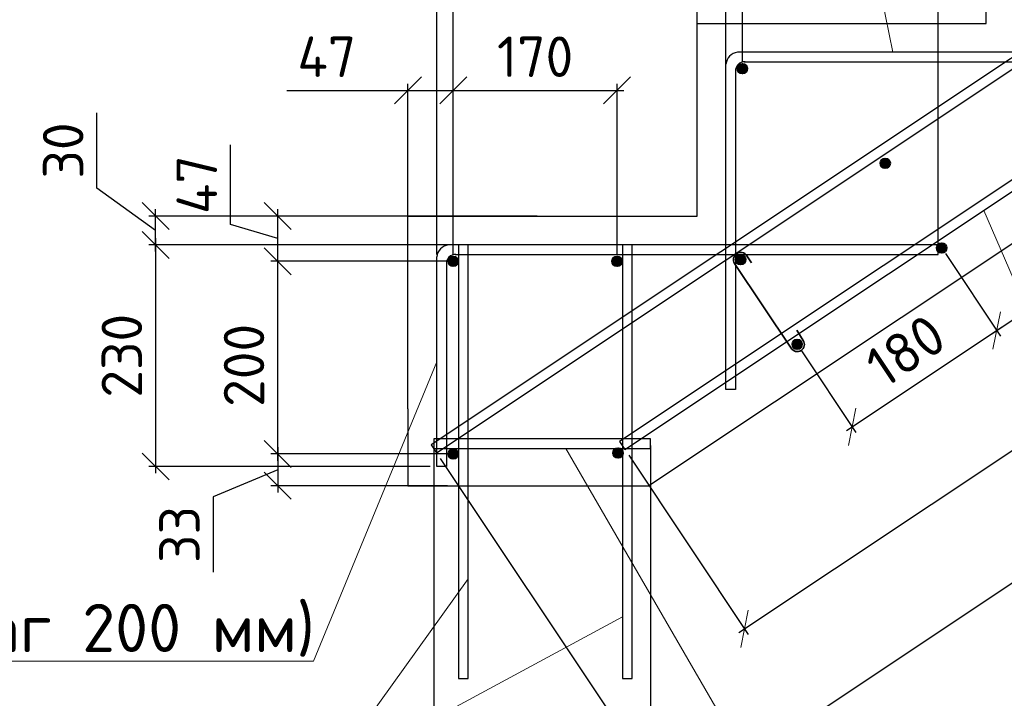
# Model space of a CAD drawing. Header units: millimetres. Extents: x 125896 to 2572636, y -120305 to 130347.
# Tile 9 of 256: x 296009 to 301118, y -115105 to -111582. Entities that reach past the tile are written whole.
import ezdxf

# ---------------------------------------------------------------- set-up
doc = ezdxf.new("R2010")
doc.units = ezdxf.units.MM
doc.linetypes.add('CENTER', pattern=[2, 1.25, -0.25, 0.25, -0.25])
for name, color, linetype, lineweight in [('Арматура', 152, 'Continuous', 40), ('ОСИ', 7, 'CENTER', 15), ('Основная 0.35', 200, 'Continuous', 35), ('Столовая Двери и окна', 7, 'Continuous', 15), ('ТЕКСТ', 7, 'Continuous', 15)]:
    doc.layers.add(name, color=color, linetype=linetype, lineweight=lineweight)
doc.layers.add('Столовая - обозначения', color=7, linetype='Continuous')
doc.styles.add('GOST-2.304_Type-B', font='GOST Common.ttf')
doc.styles.get("Standard").update_dxf_attribs({"font": 'isocpeur.ttf'})
doc.styles.add('ГОСТ', font='isocpeur.ttf')
doc.dimstyles.new('Осевые', dxfattribs={"dimscale": 0.7, "dimtxt": 450, "dimasz": 400, "dimexe": 100, "dimexo": 100, "dimgap": 100, "dimtad": 1, "dimdec": 0, "dimzin": 0, "dimdsep": 46, "dimtxsty": 'Standard', "dimblk": 'OBLIQUE', "dimcen": 9, "dimdle": 100, "dimazin": 0, "dimtm": 1e-09, "dimtfac": 1, "dimtdec": 0, "dimtofl": 0, "dimtmove": 0, "dimatfit": 3, "dimfxl": 1, "dimtolj": 1, "dimtzin": 0, "dimarcsym": 0})

# ---------------------------------------------------------------- blocks, each defined once
blk = doc.blocks.new('_OBLIQUE')
at = {"color": 0, "linetype": 'ByBlock'}
blk.add_line((-0.5, -0.5), (0.5, 0.5), dxfattribs=at)
blk = doc.blocks.new('*D846')
at = {"layer": 'Defpoints', "color": 0, "linetype": 'ByBlock', "lineweight": 20, "ltscale": 13, "transparency": 16777216}
for p in [(297348.2, -112836.3), (298251.1, -112836.3), (298258.6, -113836.3)]:
    blk.add_point(p, dxfattribs=at)
at = {"layer": 'ОСИ', "color": 0, "linetype": 'ByBlock', "lineweight": -2, "ltscale": 13, "transparency": 16777216}
for p, q in [((298216.1, -112836.3), (297313.2, -112836.3)), ((297348.2, -113871.3), (297348.2, -112801.3)), ((298223.6, -113836.3), (297313.2, -113836.3))]:
    blk.add_line(p, q, dxfattribs=at)
at = {"layer": 'ОСИ', "color": 0, "linetype": 'ByBlock', "lineweight": -2, "ltscale": 13, "transparency": 16777216, "xscale": 140, "yscale": 140, "zscale": 140}
for p, rotation in [((297348.2, -112836.3), 90), ((297348.2, -113836.3), 270)]:
    blk.add_blockref('_OBLIQUE', p, dxfattribs=dict(at, rotation=rotation))
at = {"layer": 'ОСИ', "color": 0, "linetype": 'ByBlock', "ltscale": 13, "transparency": 16777216, "insert": (297173.2, -113376.3), "char_height": 210, "attachment_point": 5, "rotation": 90}
blk.add_mtext('\\A1;200', dxfattribs=at)
blk = doc.blocks.new('*D888')
at = {"layer": 'Defpoints', "color": 0, "linetype": 'ByBlock', "lineweight": 20, "ltscale": 13, "transparency": 16777216}
for p in [(297348.2, -112601.3), (298173.6, -112601.3), (298258.6, -112836.3)]:
    blk.add_point(p, dxfattribs=at)
at = {"layer": 'ОСИ', "color": 0, "linetype": 'ByBlock', "lineweight": -2, "ltscale": 13, "transparency": 16777216}
for p, q in [((297103.2, -112645.3), (297103.2, -112232.3)), ((297348.2, -112871.3), (297348.2, -112566.3)), ((298138.6, -112601.3), (297313.2, -112601.3)), ((297348.2, -112718.8), (297103.2, -112645.3)), ((298223.6, -112836.3), (297313.2, -112836.3))]:
    blk.add_line(p, q, dxfattribs=at)
at = {"layer": 'ОСИ', "color": 0, "linetype": 'ByBlock', "lineweight": -2, "ltscale": 13, "transparency": 16777216, "xscale": 140, "yscale": 140, "zscale": 140}
for p, rotation in [((297348.2, -112601.3), 90), ((297348.2, -112836.3), 270)]:
    blk.add_blockref('_OBLIQUE', p, dxfattribs=dict(at, rotation=rotation))
at = {"layer": 'ОСИ', "color": 0, "linetype": 'ByBlock', "ltscale": 13, "transparency": 16777216, "insert": (296928.2, -112438.8), "char_height": 210, "attachment_point": 5, "rotation": 90}
blk.add_mtext('\\A1;47', dxfattribs=at)
blk = doc.blocks.new('*D889')
at = {"layer": 'Defpoints', "color": 0, "linetype": 'ByBlock', "lineweight": 20, "ltscale": 13, "transparency": 16777216}
for p in [(298258.6, -111949.5), (298023.6, -112782.2), (298258.6, -112836.3)]:
    blk.add_point(p, dxfattribs=at)
at = {"layer": 'ОСИ', "color": 0, "linetype": 'ByBlock', "lineweight": -2, "ltscale": 13, "transparency": 16777216}
for p, q in [((298023.6, -112747.2), (298023.6, -111914.5)), ((298258.6, -112801.3), (298258.6, -111914.5)), ((297396, -111949.5), (298023.6, -111949.5)), ((297988.6, -111949.5), (298293.6, -111949.5))]:
    blk.add_line(p, q, dxfattribs=at)
at = {"layer": 'ОСИ', "color": 0, "linetype": 'ByBlock', "lineweight": -2, "ltscale": 13, "transparency": 16777216, "xscale": 140, "yscale": 140, "zscale": 140, "rotation": 180}
blk.add_blockref('_OBLIQUE', (298023.6, -111949.5), dxfattribs=at)
at = {"layer": 'ОСИ', "color": 0, "linetype": 'ByBlock', "lineweight": -2, "ltscale": 13, "transparency": 16777216, "xscale": 140, "yscale": 140, "zscale": 140}
blk.add_blockref('_OBLIQUE', (298258.6, -111949.5), dxfattribs=at)
at = {"layer": 'ОСИ', "color": 0, "linetype": 'ByBlock', "ltscale": 13, "transparency": 16777216, "insert": (297602.5, -111774.5), "char_height": 210, "attachment_point": 5}
blk.add_mtext('\\A1;47', dxfattribs=at)
blk = doc.blocks.new('*D896')
at = {"layer": 'Defpoints', "color": 0, "linetype": 'ByBlock', "lineweight": 20, "ltscale": 13, "transparency": 16777216}
for p in [(298258.6, -110626.5), (299758.6, -111836.3), (298258.6, -112836.3)]:
    blk.add_point(p, dxfattribs=at)
at = {"layer": 'ОСИ', "color": 0, "linetype": 'ByBlock', "lineweight": -2, "ltscale": 13, "transparency": 16777216}
for p, q in [((299793.6, -110626.5), (298223.6, -110626.5)), ((298258.6, -112801.3), (298258.6, -110591.5)), ((299758.6, -111801.3), (299758.6, -110591.5))]:
    blk.add_line(p, q, dxfattribs=at)
at = {"layer": 'ОСИ', "color": 0, "linetype": 'ByBlock', "lineweight": -2, "ltscale": 13, "transparency": 16777216, "xscale": 140, "yscale": 140, "zscale": 140, "rotation": 180}
blk.add_blockref('_OBLIQUE', (298258.6, -110626.5), dxfattribs=at)
at = {"layer": 'ОСИ', "color": 0, "linetype": 'ByBlock', "lineweight": -2, "ltscale": 13, "transparency": 16777216, "xscale": 140, "yscale": 140, "zscale": 140}
blk.add_blockref('_OBLIQUE', (299758.6, -110626.5), dxfattribs=at)
at = {"layer": 'ОСИ', "color": 0, "linetype": 'ByBlock', "ltscale": 13, "transparency": 16777216, "insert": (299008.6, -110451.5), "char_height": 210, "attachment_point": 5}
blk.add_mtext('\\A1;300', dxfattribs=at)
blk = doc.blocks.new('*D897')
at = {"layer": 'Defpoints', "color": 0, "linetype": 'ByBlock', "lineweight": 20, "ltscale": 13, "transparency": 16777216}
for p in [(299108.6, -111949.5), (298258.6, -112836.3), (299108.6, -112836.3)]:
    blk.add_point(p, dxfattribs=at)
at = {"layer": 'ОСИ', "color": 0, "linetype": 'ByBlock', "lineweight": -2, "ltscale": 13, "transparency": 16777216}
for p, q in [((298258.6, -112801.3), (298258.6, -111914.5)), ((299108.6, -112801.3), (299108.6, -111914.5)), ((298223.6, -111949.5), (299143.6, -111949.5))]:
    blk.add_line(p, q, dxfattribs=at)
at = {"layer": 'ОСИ', "color": 0, "linetype": 'ByBlock', "lineweight": -2, "ltscale": 13, "transparency": 16777216, "xscale": 140, "yscale": 140, "zscale": 140, "rotation": 180}
blk.add_blockref('_OBLIQUE', (298258.6, -111949.5), dxfattribs=at)
at = {"layer": 'ОСИ', "color": 0, "linetype": 'ByBlock', "lineweight": -2, "ltscale": 13, "transparency": 16777216, "xscale": 140, "yscale": 140, "zscale": 140}
blk.add_blockref('_OBLIQUE', (299108.6, -111949.5), dxfattribs=at)
at = {"layer": 'ОСИ', "color": 0, "linetype": 'ByBlock', "ltscale": 13, "transparency": 16777216, "insert": (298683.6, -111774.5), "char_height": 210, "attachment_point": 5}
blk.add_mtext('\\A1;170', dxfattribs=at)
blk = doc.blocks.new('*D898')
at = {"layer": 'Defpoints', "color": 0, "linetype": 'ByBlock', "lineweight": 20, "ltscale": 13, "transparency": 16777216}
for p in [(298258.6, -113836.3), (297348.2, -114001.3), (298263.9, -114001.3, -173)]:
    blk.add_point(p, dxfattribs=at)
at = {"layer": 'ОСИ', "color": 0, "linetype": 'ByBlock', "lineweight": -2, "ltscale": 13, "transparency": 16777216}
for p, q in [((297348.2, -113801.3), (297348.2, -114036.3)), ((298223.6, -113836.3), (297313.2, -113836.3)), ((297348.2, -113918.8), (297013.5, -114058.2)), ((298228.9, -114001.3), (297313.2, -114001.3)), ((297013.5, -114058.2), (297013.5, -114450.2))]:
    blk.add_line(p, q, dxfattribs=at)
at = {"layer": 'ОСИ', "color": 0, "linetype": 'ByBlock', "lineweight": -2, "ltscale": 13, "transparency": 16777216, "xscale": 140, "yscale": 140, "zscale": 140}
for p, rotation in [((297348.2, -113836.3), 90), ((297348.2, -114001.3), 270)]:
    blk.add_blockref('_OBLIQUE', p, dxfattribs=dict(at, rotation=rotation))
at = {"layer": 'ОСИ', "color": 0, "linetype": 'ByBlock', "ltscale": 13, "transparency": 16777216, "insert": (296838.5, -114254.2), "char_height": 210, "attachment_point": 5, "rotation": 90}
blk.add_mtext('\\A1;33', dxfattribs=at)
blk = doc.blocks.new('*D899')
at = {"layer": 'Defpoints', "color": 0, "linetype": 'ByBlock', "lineweight": 20, "ltscale": 13, "transparency": 16777216}
for p in [(299523.6, -111354.1), (299523.6, -111915.3), (299673.6, -111915.3)]:
    blk.add_point(p, dxfattribs=at)
at = {"layer": 'ОСИ', "color": 0, "linetype": 'ByBlock', "lineweight": -2, "ltscale": 13, "transparency": 16777216}
for p, q in [((298905.4, -111354.1), (299523.6, -111354.1)), ((299708.6, -111354.1), (299488.6, -111354.1)), ((299523.6, -111880.3), (299523.6, -111319.1)), ((299673.6, -111880.3), (299673.6, -111319.1))]:
    blk.add_line(p, q, dxfattribs=at)
at = {"layer": 'ОСИ', "color": 0, "linetype": 'ByBlock', "lineweight": -2, "ltscale": 13, "transparency": 16777216, "xscale": 140, "yscale": 140, "zscale": 140, "rotation": 180}
blk.add_blockref('_OBLIQUE', (299523.6, -111354.1), dxfattribs=at)
at = {"layer": 'ОСИ', "color": 0, "linetype": 'ByBlock', "lineweight": -2, "ltscale": 13, "transparency": 16777216, "xscale": 140, "yscale": 140, "zscale": 140}
blk.add_blockref('_OBLIQUE', (299673.6, -111354.1), dxfattribs=at)
at = {"layer": 'ОСИ', "color": 0, "linetype": 'ByBlock', "ltscale": 13, "transparency": 16777216, "insert": (299101.4, -111179.1), "char_height": 210, "attachment_point": 5}
blk.add_mtext('\\A1;30', dxfattribs=at)
blk = doc.blocks.new('*D900')
at = {"layer": 'Defpoints', "color": 0, "linetype": 'ByBlock', "lineweight": 20, "ltscale": 13, "transparency": 16777216}
for p in [(296714.5, -112601.3), (298729, -112601.3), (298729, -112751.3)]:
    blk.add_point(p, dxfattribs=at)
at = {"layer": 'ОСИ', "color": 0, "linetype": 'ByBlock', "lineweight": -2, "ltscale": 13, "transparency": 16777216}
for p, q in [((296410.1, -112457.1), (296410.1, -112065.1)), ((296714.5, -112676.3), (296410.1, -112457.1)), ((296714.5, -112786.3), (296714.5, -112566.3)), ((298694, -112601.3), (296679.5, -112601.3)), ((298694, -112751.3), (296679.5, -112751.3))]:
    blk.add_line(p, q, dxfattribs=at)
at = {"layer": 'ОСИ', "color": 0, "linetype": 'ByBlock', "lineweight": -2, "ltscale": 13, "transparency": 16777216, "xscale": 140, "yscale": 140, "zscale": 140}
for p, rotation in [((296714.5, -112601.3), 90), ((296714.5, -112751.3), 270)]:
    blk.add_blockref('_OBLIQUE', p, dxfattribs=dict(at, rotation=rotation))
at = {"layer": 'ОСИ', "color": 0, "linetype": 'ByBlock', "ltscale": 13, "transparency": 16777216, "insert": (296235.1, -112261.1), "char_height": 210, "attachment_point": 5, "rotation": 90}
blk.add_mtext('\\A1;30', dxfattribs=at)
blk = doc.blocks.new('*D901')
at = {"layer": 'Defpoints', "color": 0, "linetype": 'ByBlock', "lineweight": 20, "ltscale": 13, "transparency": 16777216}
for p in [(321040.7, -99219.5, -900), (321660.6, -100149.3), (299149.5, -113813.7, -900)]:
    blk.add_point(p, dxfattribs=at)
at = {"layer": 'ОСИ', "color": 0, "linetype": 'ByBlock', "lineweight": -2, "ltscale": 13, "transparency": 16777216}
for p, q in [((321060.1, -99248.6), (321680, -100178.4)), ((299740.2, -114762.9), (321689.7, -100129.9)), ((299168.9, -113842.8), (299788.7, -114772.6))]:
    blk.add_line(p, q, dxfattribs=at)
at = {"layer": 'ОСИ', "color": 0, "linetype": 'ByBlock', "lineweight": -2, "ltscale": 13, "transparency": 16777216, "xscale": 140, "yscale": 140, "zscale": 140}
for p, rotation in [((321660.6, -100149.3), 33.69006752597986), ((299769.3, -114743.5), 213.6900675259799)]:
    blk.add_blockref('_OBLIQUE', p, dxfattribs=dict(at, rotation=rotation))
at = {"layer": 'ОСИ', "color": 0, "linetype": 'ByBlock', "ltscale": 13, "transparency": 16777216, "insert": (310617.9, -107300.8), "char_height": 210, "attachment_point": 5, "rotation": 33.6901}
blk.add_mtext('\\A1;5262', dxfattribs=at)
blk = doc.blocks.new('*D902')
at = {"layer": 'Defpoints', "color": 0, "linetype": 'ByBlock', "lineweight": 20, "ltscale": 13, "transparency": 16777216}
for p in [(320728.2, -98792.8, -995.9), (321958.5, -100638.3), (298171.3, -113830.7, -995.9)]:
    blk.add_point(p, dxfattribs=at)
at = {"layer": 'ОСИ', "color": 0, "linetype": 'ByBlock', "lineweight": -2, "ltscale": 13, "transparency": 16777216}
for p, q in [((320747.6, -98822), (321977.9, -100667.4)), ((299372.5, -115695.6), (321987.7, -100618.9)), ((298190.8, -113859.9), (299421.1, -115705.3))]:
    blk.add_line(p, q, dxfattribs=at)
at = {"layer": 'ОСИ', "color": 0, "linetype": 'ByBlock', "lineweight": -2, "ltscale": 13, "transparency": 16777216, "xscale": 140, "yscale": 140, "zscale": 140}
for p, rotation in [((321958.5, -100638.3), 33.69006752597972), ((299401.7, -115676.2), 213.6900675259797)]:
    blk.add_blockref('_OBLIQUE', p, dxfattribs=dict(at, rotation=rotation))
at = {"layer": 'ОСИ', "color": 0, "linetype": 'ByBlock', "ltscale": 13, "transparency": 16777216, "insert": (310583, -108011.7), "char_height": 210, "attachment_point": 5, "rotation": 33.6901}
blk.add_mtext('\\A1;5422', dxfattribs=at)
blk = doc.blocks.new('*D903')
at = {"layer": 'Defpoints', "color": 0, "linetype": 'ByBlock', "lineweight": 20, "ltscale": 13, "transparency": 16777216}
for p in [(300792.9, -112767.1, 95.9), (301078.2, -113195.2), (300042.9, -113267.1, 95.9)]:
    blk.add_point(p, dxfattribs=at)
at = {"layer": 'ОСИ', "color": 0, "linetype": 'ByBlock', "lineweight": -2, "ltscale": 13, "transparency": 16777216}
for p, q in [((300812.3, -112796.2), (301097.6, -113224.3)), ((300299.1, -113714.6), (301107.3, -113175.7)), ((300062.3, -113296.2), (300347.6, -113724.3))]:
    blk.add_line(p, q, dxfattribs=at)
at = {"layer": 'ОСИ', "color": 0, "linetype": 'ByBlock', "lineweight": -2, "ltscale": 13, "transparency": 16777216, "xscale": 140, "yscale": 140, "zscale": 140}
for p, rotation in [((301078.2, -113195.2), 33.69006752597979), ((300328.2, -113695.2), 213.6900675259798)]:
    blk.add_blockref('_OBLIQUE', p, dxfattribs=dict(at, rotation=rotation))
at = {"layer": 'ОСИ', "color": 0, "linetype": 'ByBlock', "ltscale": 13, "transparency": 16777216, "insert": (300606.2, -113299.6), "char_height": 210, "attachment_point": 5, "rotation": 33.6901}
blk.add_mtext('\\A1;180', dxfattribs=at)
blk = doc.blocks.new('*D904')
at = {"layer": 'Defpoints', "color": 0, "linetype": 'ByBlock', "lineweight": 20, "ltscale": 13, "transparency": 16777216}
for p in [(301542.9, -112267.1, 95.9), (301828.2, -112695.2), (300792.9, -112767.1, 95.9)]:
    blk.add_point(p, dxfattribs=at)
at = {"layer": 'ОСИ', "color": 0, "linetype": 'ByBlock', "lineweight": -2, "ltscale": 13, "transparency": 16777216}
for p, q in [((301562.3, -112296.2), (301847.6, -112724.3)), ((301049.1, -113214.6), (301857.3, -112675.7)), ((300812.3, -112796.2), (301097.6, -113224.3))]:
    blk.add_line(p, q, dxfattribs=at)
at = {"layer": 'ОСИ', "color": 0, "linetype": 'ByBlock', "lineweight": -2, "ltscale": 13, "transparency": 16777216, "xscale": 140, "yscale": 140, "zscale": 140}
for p, rotation in [((301828.2, -112695.2), 33.69006752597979), ((301078.2, -113195.2), 213.6900675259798)]:
    blk.add_blockref('_OBLIQUE', p, dxfattribs=dict(at, rotation=rotation))
at = {"layer": 'ОСИ', "color": 0, "linetype": 'ByBlock', "ltscale": 13, "transparency": 16777216, "insert": (301356.2, -112799.6), "char_height": 210, "attachment_point": 5, "rotation": 33.6901}
blk.add_mtext('\\A1;180', dxfattribs=at)
blk = doc.blocks.new('*D906')
at = {"layer": 'Defpoints', "color": 0, "linetype": 'ByBlock', "lineweight": 20, "ltscale": 13, "transparency": 16777216}
for p in [(300773.6, -110043.9), (298173.6, -112836.3), (300773.6, -112801.3)]:
    blk.add_point(p, dxfattribs=at)
at = {"layer": 'ОСИ', "color": 0, "linetype": 'ByBlock', "lineweight": -2, "ltscale": 13, "transparency": 16777216}
for p, q in [((298173.6, -112801.3), (298173.6, -110008.9)), ((300773.6, -112766.3), (300773.6, -110008.9)), ((298138.6, -110043.9), (300808.6, -110043.9))]:
    blk.add_line(p, q, dxfattribs=at)
at = {"layer": 'ОСИ', "color": 0, "linetype": 'ByBlock', "lineweight": -2, "ltscale": 13, "transparency": 16777216, "xscale": 140, "yscale": 140, "zscale": 140, "rotation": 180}
blk.add_blockref('_OBLIQUE', (298173.6, -110043.9), dxfattribs=at)
at = {"layer": 'ОСИ', "color": 0, "linetype": 'ByBlock', "lineweight": -2, "ltscale": 13, "transparency": 16777216, "xscale": 140, "yscale": 140, "zscale": 140}
blk.add_blockref('_OBLIQUE', (300773.6, -110043.9), dxfattribs=at)
at = {"layer": 'ОСИ', "color": 0, "linetype": 'ByBlock', "ltscale": 13, "transparency": 16777216, "insert": (299473.6, -109868.9), "char_height": 210, "attachment_point": 5}
blk.add_mtext('\\A1;520', dxfattribs=at)
blk = doc.blocks.new('*D907')
at = {"layer": 'Defpoints', "color": 0, "linetype": 'ByBlock', "lineweight": 20, "ltscale": 13, "transparency": 16777216}
for p in [(298431.1, -112751.3), (296714.5, -113901.3), (298173.6, -113901.3)]:
    blk.add_point(p, dxfattribs=at)
at = {"layer": 'ОСИ', "color": 0, "linetype": 'ByBlock', "lineweight": -2, "ltscale": 13, "transparency": 16777216}
for p, q in [((296714.5, -112716.3), (296714.5, -113936.3)), ((298396.1, -112751.3), (296679.5, -112751.3)), ((298138.6, -113901.3), (296679.5, -113901.3))]:
    blk.add_line(p, q, dxfattribs=at)
at = {"layer": 'ОСИ', "color": 0, "linetype": 'ByBlock', "lineweight": -2, "ltscale": 13, "transparency": 16777216, "xscale": 140, "yscale": 140, "zscale": 140}
for p, rotation in [((296714.5, -112751.3), 90), ((296714.5, -113901.3), 270)]:
    blk.add_blockref('_OBLIQUE', p, dxfattribs=dict(at, rotation=rotation))
at = {"layer": 'ОСИ', "color": 0, "linetype": 'ByBlock', "ltscale": 13, "transparency": 16777216, "insert": (296539.5, -113326.3), "char_height": 210, "attachment_point": 5, "rotation": 90}
blk.add_mtext('\\A1;230', dxfattribs=at)
blk = doc.blocks.new('*D890')
at = {"layer": 'Defpoints', "color": 0, "linetype": 'ByBlock', "lineweight": 20, "ltscale": 13, "transparency": 16777216}
for p in [(298158.5, -113757.7), (299281.5, -113757.7), (299281.5, -115473.5)]:
    blk.add_point(p, dxfattribs=at)
at = {"layer": 'ОСИ', "color": 0, "linetype": 'ByBlock', "lineweight": -2, "ltscale": 13, "transparency": 16777216}
for p, q in [((298158.5, -113792.7), (298158.5, -115508.5)), ((299281.5, -113792.7), (299281.5, -115508.5)), ((298123.5, -115473.5), (299316.5, -115473.5))]:
    blk.add_line(p, q, dxfattribs=at)
at = {"layer": 'ОСИ', "color": 0, "linetype": 'ByBlock', "lineweight": -2, "ltscale": 13, "transparency": 16777216, "xscale": 140, "yscale": 140, "zscale": 140, "rotation": 180}
blk.add_blockref('_OBLIQUE', (298158.5, -115473.5), dxfattribs=at)
at = {"layer": 'ОСИ', "color": 0, "linetype": 'ByBlock', "lineweight": -2, "ltscale": 13, "transparency": 16777216, "xscale": 140, "yscale": 140, "zscale": 140}
blk.add_blockref('_OBLIQUE', (299281.5, -115473.5), dxfattribs=at)
at = {"layer": 'ОСИ', "color": 0, "linetype": 'ByBlock', "ltscale": 13, "transparency": 16777216, "insert": (298720, -115298.5), "char_height": 210, "attachment_point": 5}
blk.add_mtext('\\A1;225', dxfattribs=at)

msp = doc.modelspace()

# ---------------------------------------------------------------- hatches: boundary and pattern name
at = {"layer": 'Арматура'}
h = msp.add_hatch(color=256, dxfattribs=at)
edge = h.paths.add_edge_path()
edge.add_arc((299758.6, -111836.3), 25, 0, 360)
h = msp.add_hatch(color=256, dxfattribs=at)
edge = h.paths.add_edge_path()
edge.add_arc((300499.8, -112327.5), 25, 0, 360)
h = msp.add_hatch(color=256, dxfattribs=at)
edge = h.paths.add_edge_path()
edge.add_arc((300792.9, -112767.1), 25, 0, 360)
h = msp.add_hatch(color=256, dxfattribs=at)
edge = h.paths.add_edge_path()
edge.add_arc((298258.6, -112836.3), 25, 0, 360)
h = msp.add_hatch(color=256, dxfattribs=at)
edge = h.paths.add_edge_path()
edge.add_arc((299108.6, -112836.3), 25, 0, 360)
h = msp.add_hatch(color=256, dxfattribs=at)
edge = h.paths.add_edge_path()
edge.add_arc((299749.8, -112827.5), 25, 0, 360)
h = msp.add_hatch(color=256, dxfattribs=at)
edge = h.paths.add_edge_path()
edge.add_arc((300042.9, -113267.1), 25, 0, 360)
h = msp.add_hatch(color=256, dxfattribs=at)
edge = h.paths.add_edge_path()
edge.add_arc((299113.6, -113831.3), 25, 0, 360)
h = msp.add_hatch(color=256, dxfattribs=at)
edge = h.paths.add_edge_path()
edge.add_arc((298258.6, -113836.3), 25, 0, 360)

# ---------------------------------------------------------------- linework, layer by layer
for centre in [(299758.6, -111836.3), (300499.8, -112327.5), (300792.9, -112767.1, 95.9), (298258.6, -112836.3), (299108.6, -112836.3), (299749.8, -112827.5), (300042.9, -113267.1, 95.9), (299113.6, -113831.3), (298258.6, -113836.3)]:
    msp.add_circle(centre, 25, dxfattribs=at)
at = {"layer": 'Основная 0.35'}
for p, q in [((299781.4, -112807.4), (299805.2, -112844.9)), ((300011.2, -113287.2, 95.9), (299718.1, -112847.6)), ((300074.5, -113247, 95.9), (300041.2, -113194.5, 95.9))]:
    msp.add_line(p, q, dxfattribs=at)
for centre, start, end in [((299749.8, -112827.5), 32.4089, 212.4089), ((300042.9, -113267.1, 95.9), 212.4089, 32.4089)]:
    msp.add_arc(centre, 37.5, start, end, dxfattribs=at)
at = {"layer": 'Столовая Двери и окна', "color": 18, "lineweight": 30, "true_color": 0x000000}
for p, q in [((320873.6, -99601.3, -1170), (299273.6, -114001.3, -900)), ((298023.6, -113601.3, 1800), (298023.6, -114001.3)), ((298023.6, -114001.3), (299273.6, -114001.3, -900))]:
    msp.add_line(p, q, dxfattribs=at)
at = {"layer": 'Столовая Двери и окна', "color": 18, "lineweight": 20, "true_color": 0x000000}
for p, q in [((300540.1, -111751.3), (300085.5, -109565.4)), ((301010.8, -112572.8, -900), (301859.4, -114534)), ((298173.6, -113357.5), (297533.8, -114912.5)), ((298842.6, -113807.7), (299947.1, -115712.6)), ((297600.2, -115510.5), (298336.1, -114483.6)), ((297600.2, -115510.5), (299136.1, -114681.5)), ((295049.8, -114912.5), (297533.8, -114912.5))]:
    msp.add_line(p, q, dxfattribs=at)
at = {"layer": 'Столовая Двери и окна', "color": 146, "lineweight": 30, "true_color": 0x105689}
msp.add_line((298158.5, -113757.7), (298158.5, -113807.7), dxfattribs=at)
for points, elevation in [([(320728.2, -98792.8), (320700.5, -98751.2), (298143.6, -113789.1), (298171.3, -113830.7)], -995.9), ([(321040.7, -99219.5), (321013, -99177.9), (299121.7, -113772.1), (299149.5, -113813.7)], -900)]:
    msp.add_lwpolyline(points, close=True, dxfattribs=dict(at, elevation=elevation))
at = {"layer": 'Столовая Двери и окна', "color": 18, "lineweight": 30, "true_color": 0x000000}
msp.add_lwpolyline([(298023.6, -113601.3), (298023.6, -112601.3), (299523.6, -112601.3), (299523.6, -111601.3), (301023.6, -111601.3), (301023.6, -110601.3), (302523.6, -110601.3), (302523.6, -109601.3), (304023.6, -109601.3), (304023.6, -108601.3), (305523.6, -108601.3), (305523.6, -107601.3), (307023.6, -107601.3), (307023.6, -106601.3), (308523.6, -106601.3), (308523.6, -105601.3), (310023.6, -105601.3), (310023.6, -104601.3), (311523.6, -104601.3)], dxfattribs=at)
at = {"layer": 'Столовая Двери и окна', "color": 146, "lineweight": 30, "true_color": 0x105689}
for points in [[(299768.1, -111801.3), (302273.6, -111801.3), (302273.6, -111751.3), (299733.7, -111751.3), (299733.7, -111751.3), (299733.7, -111751.3)], [(299723.6, -111843.3), (299723.6, -113501.3), (299673.6, -113501.3), (299673.6, -111813.7)], [(298268.1, -112801.3), (300773.6, -112801.3), (300773.6, -112751.3), (298233.7, -112751.3), (298233.7, -112751.3), (298233.7, -112751.3)], [(298223.6, -112843.3), (298223.6, -113901.3), (298173.6, -113901.3), (298173.6, -112813.7)], [(298158.5, -113807.7), (299281.5, -113807.7), (299281.5, -113757.7), (298158.5, -113757.7), (298158.5, -113757.7), (298158.5, -113757.7)]]:
    msp.add_lwpolyline(points, dxfattribs=at)
at = {"layer": 'Столовая Двери и окна', "color": 5, "lineweight": 30}
for points in [[(298336.1, -112751.3), (298286.1, -112751.3), (298286.1, -115001.3), (298336.1, -115001.3)], [(299186.1, -112751.3), (299136.1, -112751.3), (299136.1, -115001.3), (299186.1, -115001.3)]]:
    msp.add_lwpolyline(points, close=True, dxfattribs=at)
at = {"layer": 'Столовая Двери и окна', "color": 146, "lineweight": 30, "true_color": 0x105689}
for centre, radius, start, end in [((299742.1, -111819.6), 68.8, 97.0393, 175.0783), ((299769.7, -111847.5), 46.3, 86.1948, 184.7403), ((298242.1, -112819.6), 68.8, 97.0393, 175.0783), ((298269.7, -112847.5), 46.3, 86.1948, 184.7403)]:
    msp.add_arc(centre, radius, start, end, dxfattribs=at)

# ---------------------------------------------------------------- texts
at = {"insert": (226281.3, -87218.1), "char_height": 250, "attachment_point": 1, "style": 'ГОСТ'}
msp.add_mtext_dynamic_manual_height_columns('\\A1;\\pi9384.38;{\\H1.5152x;\\P\\pi1250;Общие указания\\P\\pi250;}1.^IРабочая документация разработана в соответствии с заданием на проектирование, требованиями действующих технических регламентов, стандартов, сводов правил и других документов, содержащих установленные требования.\\P2.^IРабочая документация выполнена в соответствии со следующими нормативными и техническими документами:\\P-^IСП 20.13330.2016 "Нагрузки и Воздействия";\\P-^IСП 63.13330.2012 "Бетонные и железобетонные конструкции. Основные положения";\\P-^IСП 22.13330.2016 "Основания зданий и сооружений";\\P-^IСП 45.13330.2012 "Земляные сооружения, основания и фундаменты".\\P3.   За относительную отметку 0,000 принята отметка чистого пола первого этажа.\\P4.^IПеречень видов работ, для которых необходимо составлять акты освидетельствования скрытых работ:\\P-^Iармирование конструкций;\\P-^Iосвидетельствование опалубки перед бетонированием;\\P-^Iвыполнение сварочных работ;\\P-^Iотбор контрольных проб бетона;\\P-^Iсоответствие законченных железобетонных конструкций проекту с отображением качества работ;\\P-^Iустройство монолитных конструкций, выполняемых в зимнее время;  \\P\\pi0;  -    устройство гидроизоляции;\\P\\pi250;-^Iуплотнение грунтов и обратную засыпку.\\PЗапрещается выполнение последующих работ при отсутствии актов освидетельствования предшествующих скрытых работ во всех случаях.\\P\\pi0;        5. Проект рассчитан на производство работ в период положительных температур. В случае выполнения работ при отрицательных температурах необходимо выполнять требования СНиП часть 3 по производству работ и ППР.\\P        6. При минимальной температуре воздуха до минус 15°С допускается: выдерживание бетона в конструкции методом термоса, при предварительном разогреве бетонной смеси, форсированный электроразогрев бетона в конструкции с повторным уплотнением.\\P\\pi250;При минимальной температуре воздуха до минус 25°С допускается: обогрев бетона в греющей опалубке с помощью низкотемпературных электронагревателей, электродный сквозной прогрев бетона, электрообогрев с помощью греющего провода.\\P\\pi0;7. При отрицательной температуре воздуха уплотнение грунта обратной засыпки в траншеях должно \\Pосуществляться до достижения коэффициента уплотнения 0,98. \\PВремя уплотнения грунта в зависимости от температуры воздуха: \\P\\pi250;-^Iпри t{\\H0.7x;\\So^ ;}-5, 90-120 минут; при t{\\H0.7x;\\So^ ;\\H1.42857x;-10, 60-90 минут; }при t{\\H0.7x;\\So^ ;\\H1.42857x;-20, 40-60 минут; }при t{\\H0.7x;\\So^ ;\\H1.42857x;-30, 20-30 минут;\\P\\pi0;Работы по выполнению насыпей и обратных засыпок при отрицательных температурах должны производить с учетом следующих требований:\\P\\pi250;-^Iподготовку поверхности (основания) насыпи и обратных засыпок следует выполнять с полным удалением снега, льда, промерзшего слоя слабого и пучинистого грунта на всю его глубину;\\P-^Iотсыпку в насыпь и обратные засыпки грунтов необходимо производить при их природной влажности и в талом состоянии с содержанием комьев мерзлого грунта, не превышающим требований, приведенных в приложении М СП 45.13330.2017. Свод правил. Земляные сооружения, основания и фундаменты., и, как правило, на не промерзшие ранее отсыпанные и уплотненные слои. В отдельных случаях при согласовании с автором проекта допускается грунты отсыпать на непучинистые грунты, промерзшие на глубину не более 15 см;\\P-^Iпри пониженной влажности отсыпанных грунтов для их уплотнения следует применять более тяжелое грунтоуплотняющее оборудование; \\P-^Iработы по отсыпке и уплотнению каждого слоя должны выполнять в течение одной рабочей смены; - при выполнении насыпей из глинистых грунтов при обильном снеговыпадении все работы должны быть прекращены; - перерывы в работах по выполнению насыпей и обратных засыпок допускаются только при условиях, что за время перерыва глубина промерзания ранее уплотненных пучинистых грунтов не превысит 15 см или на время перерыва ранее уплотненные грунты утепляются специальными средствами (например, маловлажным рыхлым грунтом, который в последующем удаляется); - все работы по отсыпке грунтов и их уплотнению выполняют с повышенной интенсивностью.}', width=20474.372, gutter_width=5800, heights=[24436.9], dxfattribs=at)
at = {"layer": 'Столовая - обозначения', "lineweight": 25}
msp.add_text('4 (шаг 200 мм)', height=250, dxfattribs=at).set_placement((295177.9, -114864.2))
at = {"layer": 'ТЕКСТ', "ltscale": 100, "insert": (280585.5, -114966.1), "char_height": 250, "width": 4935.363, "attachment_point": 1, "style": 'GOST-2.304_Type-B'}
msp.add_mtext('\\pi164.27246,t6164.27246;План наружной лестницы ЛН-1\\P\\pi1001.77246,t7001.77246;Разрез 1-1, 2-2, 3-3', dxfattribs=at)

# ---------------------------------------------------------------- dimensions: what is measured, and where the dimension line sits
at = {"layer": 'ОСИ', "linetype": 'ByBlock', "ltscale": 13}
for p1, p2, distance, picture, middle in [((298171.3, -113830.7, -995.9), (320728.2, -98792.8, -995.9), -2218, '*D902', (310583, -108011.7)), ((299149.5, -113813.7, -900), (321040.7, -99219.5, -900), -1117.5, '*D901', (310617.9, -107300.8)), ((300792.9, -112767.1, 95.9), (301542.9, -112267.1, 95.9), -514.5, '*D904', (301356.2, -112799.6)), ((300042.9, -113267.1, 95.9), (300792.9, -112767.1, 95.9), -514.5, '*D903', (300606.2, -113299.6)), ((298158.5, -113757.7), (299281.5, -113757.7), -1715.9, '*D890', (298720, -115298.5))]:
    dim = msp.add_aligned_dim(p1=p1, p2=p2, distance=distance, dimstyle='Осевые', override={"dimtxt": 300, "dimasz": 200, "dimexe": 50, "dimexo": 50, "dimlfac": 0.2, "dimdle": 50, "dimtmove": 1}, dxfattribs=at)
    dim.commit()
    dim.dimension.update_dxf_attribs({"geometry": picture, "text_midpoint": middle})
for base, p1, p2, picture, middle in [((300773.6, -110043.9), (298173.6, -112836.3), (300773.6, -112801.3), '*D906', (299473.6, -109868.9)), ((298258.6, -110626.5), (299758.6, -111836.3), (298258.6, -112836.3), '*D896', (299008.6, -110451.5)), ((299108.6, -111949.5), (298258.6, -112836.3), (299108.6, -112836.3), '*D897', (298683.6, -111774.5))]:
    dim = msp.add_linear_dim(base=base, p1=p1, p2=p2, dimstyle='Осевые', override={"dimtxt": 300, "dimasz": 200, "dimexe": 50, "dimexo": 50, "dimlfac": 0.2, "dimdle": 50, "dimtmove": 1}, dxfattribs=at)
    dim.commit()
    dim.dimension.update_dxf_attribs({"geometry": picture, "text_midpoint": middle})
for base, p1, p2, picture, middle in [((299523.6, -111354.1), (299673.6, -111915.3), (299523.6, -111915.3), '*D899', (299101.4, -111265)), ((298258.6, -111949.5), (298023.6, -112782.2), (298258.6, -112836.3), '*D889', (297602.5, -111952.2))]:
    dim = msp.add_linear_dim(base=base, p1=p1, p2=p2, dimstyle='Осевые', override={"dimtxt": 300, "dimasz": 200, "dimexe": 50, "dimexo": 50, "dimlfac": 0.2, "dimdle": 50, "dimtmove": 1}, dxfattribs=at)
    dim.commit()
    dim.dimension.update_dxf_attribs({"geometry": picture, "text_midpoint": middle, "dimtype": 160})
for base, p1, p2, picture, middle in [((296714.5, -112601.3), (298729, -112751.3), (298729, -112601.3), '*D900', (296410.1, -112387.1)), ((297348.2, -112836.3), (298258.6, -113836.3), (298251.1, -112836.3), '*D846', (297348.2, -113376.3)), ((297348.2, -114001.3), (298258.6, -113836.3), (298263.9, -114001.3, -173), '*D898', (297013.5, -114128.2))]:
    dim = msp.add_linear_dim(base=base, p1=p1, p2=p2, angle=90, dimstyle='Осевые', override={"dimtxt": 300, "dimasz": 200, "dimexe": 50, "dimexo": 50, "dimlfac": 0.2, "dimdle": 50, "dimtmove": 1}, dxfattribs=at)
    dim.commit()
    dim.dimension.update_dxf_attribs({"geometry": picture, "text_midpoint": middle, "dimtype": 160})
for base, p1, p2, picture, middle in [((297348.2, -112601.3), (298258.6, -112836.3), (298173.6, -112601.3), '*D888', (296928.2, -112575.3)), ((296714.5, -113901.3), (298431.1, -112751.3), (298173.6, -113901.3), '*D907', (296539.5, -113326.3))]:
    dim = msp.add_linear_dim(base=base, p1=p1, p2=p2, angle=90, dimstyle='Осевые', override={"dimtxt": 300, "dimasz": 200, "dimexe": 50, "dimexo": 50, "dimlfac": 0.2, "dimdle": 50, "dimtmove": 1}, dxfattribs=at)
    dim.commit()
    dim.dimension.update_dxf_attribs({"geometry": picture, "text_midpoint": middle})

doc.saveas('drawing.dxf')
